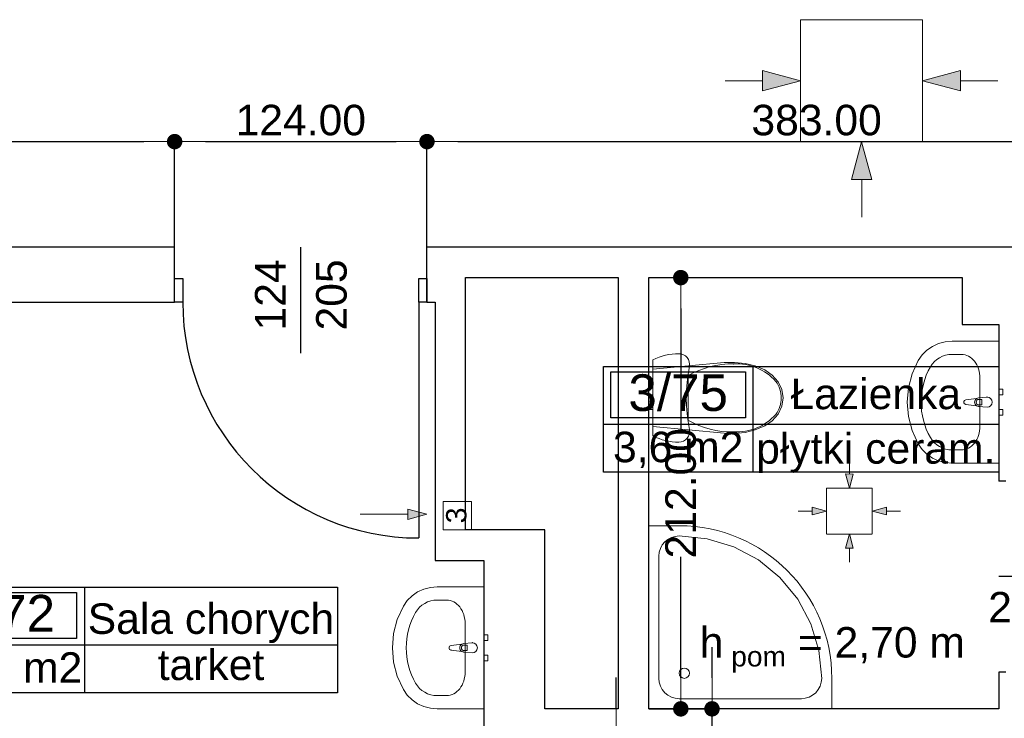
# Model space of a CAD drawing. Header units: millimetres. Extents: x -175445 to -20415, y -559200 to 231527.
# Tile 200 of 256: x -90352 to -85513, y -110153 to -106719. Entities that reach past the tile are written whole.
import ezdxf
from ezdxf.enums import TextEntityAlignment as Align

# ---------------------------------------------------------------- set-up
doc = ezdxf.new("R2010")
doc.units = ezdxf.units.MM
doc.header["$MEASUREMENT"] = 0
for name, color, linetype in [('Drzwi', 7, 'Continuous'), ('Linia', 7, 'Continuous'), ('Obiekt', 7, 'Continuous'), ('Strefa', 7, 'Continuous'), ('Słup', 7, 'Continuous'), ('Tekst', 7, 'Continuous'), ('Wymiary', 63, 'Continuous'), ('Ściana', 7, 'Continuous')]:
    doc.layers.add(name, color=color, linetype=linetype)
doc.styles.add('Arial', font='txt')
doc.styles.add('Times new roman', font='txt')
doc.dimstyles.new('GENERATED_STYLE__1', dxfattribs={"dimtxt": 150, "dimasz": 152, "dimexe": 0.18, "dimexo": 0, "dimgap": 0.09, "dimtad": 1, "dimtih": 1, "dimtoh": 1, "dimlfac": 0.1, "dimzin": 0, "dimdsep": 46, "dimtxsty": 'Arial', "dimblk": 'ARROWHEAD_11', "dimblk1": 'ARROWHEAD_11', "dimblk2": 'ARROWHEAD_11', "dimcen": 0.09, "dimclrd": 114, "dimclre": 114, "dimclrt": 114, "dimazin": 0, "dimtfac": 1, "dimtdec": 4, "dimtmove": 0, "dimatfit": 3, "dimfxl": 1, "dimtolj": 1, "dimtzin": 0, "dimarcsym": 0})
doc.dimstyles.new('GENERATED_STYLE__3', dxfattribs={"dimtxt": 150, "dimasz": 152, "dimexe": 0.18, "dimexo": 0, "dimgap": 0.09, "dimtad": 1, "dimlfac": 0.1, "dimzin": 0, "dimdsep": 46, "dimtxsty": 'Arial', "dimblk": 'ARROWHEAD_11', "dimblk1": 'ARROWHEAD_11', "dimblk2": 'ARROWHEAD_11', "dimcen": 0.09, "dimclrd": 114, "dimclre": 114, "dimclrt": 114, "dimazin": 0, "dimtfac": 1, "dimtdec": 4, "dimtmove": 2, "dimatfit": 3, "dimfxl": 1, "dimtolj": 1, "dimtzin": 0, "dimarcsym": 0})

# ---------------------------------------------------------------- blocks, each defined once
blk = doc.blocks.new('Sala chorych_3_72_74', base_point=(-84340.8, 19124.5))
at = {"layer": 'Strefa'}
for p, q in [((-85119.8, 19407.3), (-83098, 19407.3)), ((-85119.8, 18888.8), (-85119.8, 19407.3)), ((-84340.8, 19407.3), (-84340.8, 18888.8)), ((-83098, 19407.3), (-83098, 18888.8)), ((-85080.9, 19381.4), (-84379.7, 19381.4)), ((-85080.9, 19155.1), (-85080.9, 19381.4)), ((-84379.7, 19381.4), (-84379.7, 19155.1)), ((-85119.8, 19124.5), (-83098, 19124.5)), ((-84379.7, 19155.1), (-85080.9, 19155.1)), ((-83098, 18888.8), (-85119.8, 18888.8))]:
    blk.add_line(p, q, dxfattribs=at)
at = {"layer": 'Strefa', "style": 'Arial'}
for tag, height, p in [('ROOM_NUMBER', 180, (-84730.3, 19279.4)), ('ROOM_NAME', 150, (-83719.4, 19252.9)), ('floor_f', 150, (-83719.4, 19025.8)), ('ROOM_CALC_AREA', 150, (-84730.3, 19012.4))]:
    blk.add_attdef(tag, text='', height=height, dxfattribs=at).set_placement(p, align=Align.MIDDLE_CENTER)
blk = doc.blocks.new('Łazienka_3_75_77', base_point=(-81056.1, 20208.9))
at = {"layer": 'Strefa'}
for p, q in [((-81790.2, 20491.7), (-79848, 20491.7)), ((-81790.2, 19973.2), (-81790.2, 20491.7)), ((-81056.1, 20491.7), (-81056.1, 19973.2)), ((-79848, 20491.7), (-79848, 19973.2)), ((-81753.5, 20465.8), (-81092.8, 20465.8)), ((-81753.5, 20239.5), (-81753.5, 20465.8)), ((-81092.8, 20465.8), (-81092.8, 20239.5)), ((-81092.8, 20239.5), (-81753.5, 20239.5)), ((-81790.2, 20208.9), (-79848, 20208.9)), ((-79848, 19973.2), (-81790.2, 19973.2))]:
    blk.add_line(p, q, dxfattribs=at)
at = {"layer": 'Strefa', "style": 'Arial'}
for tag, height, p in [('ROOM_NUMBER', 180, (-81423.2, 20363.8)), ('ROOM_NAME', 150, (-80452.1, 20357.7)), ('floor_f', 150, (-80452.1, 20089.8)), ('ROOM_CALC_AREA', 150, (-81423.2, 20096.8))]:
    blk.add_attdef(tag, text='', height=height, dxfattribs=at).set_placement(p, align=Align.MIDDLE_CENTER)
blk = doc.blocks.new('ARROWHEAD_11')
at = {"color": 0, "linetype": 'Continuous', "lineweight": 0}
blk.add_line((0, 0), (-1, 0), dxfattribs=at)
at = {"color": 0, "linetype": 'Continuous', "lineweight": 0, "const_width": 0.25, "flags": 128}
blk.add_lwpolyline([(-0.125, 0, 1), (0.125, 0, 1)], format="xyb", close=True, dxfattribs=at)
blk = doc.blocks.new('*D3276')
at = {"layer": 'Defpoints', "color": 0}
for p in [(-91030.7, -104686.6), (-84410.7, -104686.6), (-90375.7, -107836.6)]:
    blk.add_point(p, dxfattribs=at)
at = {"layer": 'Wymiary', "color": 114, "lineweight": -2}
for p, q in [((-84410.7, -104686.6), (-91030.8, -104686.6)), ((-91030.7, -104838.6), (-91030.7, -105836.6)), ((-91030.7, -107684.6), (-91030.7, -106458.9)), ((-90375.7, -107836.6), (-91030.8, -107836.6))]:
    blk.add_line(p, q, dxfattribs=at)
at = {"layer": 'Wymiary', "color": 114, "lineweight": -2, "xscale": 152, "yscale": 152, "zscale": 152}
for p, rotation in [((-91030.7, -104686.6), 90), ((-91030.7, -107836.6), 270)]:
    blk.add_blockref('ARROWHEAD_11', p, dxfattribs=dict(at, rotation=rotation))
at = {"layer": 'Wymiary', "color": 114, "lineweight": 13, "insert": (-91030.7, -106147.8), "char_height": 150, "attachment_point": 5, "rotation": 90, "style": 'Arial'}
blk.add_mtext('\\A1;315.00', dxfattribs=at)
blk = doc.blocks.new('*D3287')
at = {"layer": 'Defpoints', "color": 0}
for p in [(-87770.7, -110256.6), (-87420.8, -110256.6), (-87770.7, -111006.6)]:
    blk.add_point(p, dxfattribs=at)
at = {"layer": 'Wymiary', "color": 114, "lineweight": -2}
for p, q in [((-87420.8, -110104.6), (-87420.8, -109952.6)), ((-87770.7, -110256.6), (-87420.7, -110256.6)), ((-87420.8, -110256.6), (-87420.8, -110379.3)), ((-87420.8, -111006.6), (-87420.8, -110883.9)), ((-87770.7, -111006.6), (-87420.7, -111006.6)), ((-87420.8, -111158.6), (-87420.8, -111310.6))]:
    blk.add_line(p, q, dxfattribs=at)
at = {"layer": 'Wymiary', "color": 114, "lineweight": -2, "xscale": 152, "yscale": 152, "zscale": 152}
for p, rotation in [((-87420.8, -110256.6), 270), ((-87420.8, -111006.6), 90)]:
    blk.add_blockref('ARROWHEAD_11', p, dxfattribs=dict(at, rotation=rotation))
at = {"layer": 'Wymiary', "color": 114, "lineweight": 13, "insert": (-87420.8, -110631.6), "char_height": 150, "attachment_point": 5, "rotation": 90, "style": 'Arial'}
blk.add_mtext('\\A1;75.00', dxfattribs=at)
blk = doc.blocks.new('*D3291')
at = {"layer": 'Defpoints', "color": 0}
for p in [(-87260.7, -110106.6), (-86949.7, -110106.6), (-87770.7, -110256.6)]:
    blk.add_point(p, dxfattribs=at)
at = {"layer": 'Wymiary', "color": 114, "lineweight": -2}
for p, q in [((-86949.7, -109954.6), (-86949.7, -109802.6)), ((-87260.7, -110106.6), (-86949.6, -110106.6)), ((-86949.7, -110256.6), (-86949.7, -110106.6)), ((-87770.7, -110256.6), (-86949.6, -110256.6)), ((-86949.7, -110408.6), (-87026.4, -110560.6))]:
    blk.add_line(p, q, dxfattribs=at)
at = {"layer": 'Wymiary', "color": 114, "lineweight": -2, "xscale": 152, "yscale": 152, "zscale": 152}
for p, rotation in [((-86949.7, -110106.6), 270), ((-86949.7, -110256.6), 90)]:
    blk.add_blockref('ARROWHEAD_11', p, dxfattribs=dict(at, rotation=rotation))
at = {"layer": 'Wymiary', "color": 114, "lineweight": 13, "insert": (-87026.4, -110637.3), "char_height": 150, "attachment_point": 5, "rotation": 90, "style": 'Arial'}
blk.add_mtext('\\A1;15.00', dxfattribs=at)
blk = doc.blocks.new('*D3292')
at = {"layer": 'Defpoints', "color": 0}
for p in [(-87260.7, -107986.6), (-87103.1, -107986.6), (-87260.7, -110106.6)]:
    blk.add_point(p, dxfattribs=at)
at = {"layer": 'Wymiary', "color": 114, "lineweight": -2}
for p, q in [((-87260.7, -107986.6), (-87102.9, -107986.6)), ((-87103.1, -108138.6), (-87103.1, -108734.1)), ((-87103.1, -109954.6), (-87103.1, -109359.1)), ((-87260.7, -110106.6), (-87102.9, -110106.6))]:
    blk.add_line(p, q, dxfattribs=at)
at = {"layer": 'Wymiary', "color": 114, "lineweight": -2, "xscale": 152, "yscale": 152, "zscale": 152}
for p, rotation in [((-87103.1, -107986.6), 90), ((-87103.1, -110106.6), 270)]:
    blk.add_blockref('ARROWHEAD_11', p, dxfattribs=dict(at, rotation=rotation))
at = {"layer": 'Wymiary', "color": 114, "lineweight": 13, "insert": (-87103.1, -109046.6), "char_height": 150, "attachment_point": 5, "rotation": 90, "style": 'Arial'}
blk.add_mtext('\\A1;212.00', dxfattribs=at)
blk = doc.blocks.new('*D3865')
at = {"layer": 'Defpoints', "color": 0}
for p in [(-89590.7, -107317.9), (-92590.7, -107836.6), (-89590.7, -107836.6)]:
    blk.add_point(p, dxfattribs=at)
at = {"layer": 'Wymiary', "color": 114, "lineweight": -2}
for p, q in [((-92590.7, -107836.6), (-92590.7, -107317.7)), ((-92438.7, -107317.9), (-89742.7, -107317.9)), ((-89590.7, -107836.6), (-89590.7, -107317.7))]:
    blk.add_line(p, q, dxfattribs=at)
at = {"layer": 'Wymiary', "color": 114, "lineweight": -2, "xscale": 152, "yscale": 152, "zscale": 152, "rotation": 180}
blk.add_blockref('ARROWHEAD_11', (-92590.7, -107317.9), dxfattribs=at)
at = {"layer": 'Wymiary', "color": 114, "lineweight": -2, "xscale": 152, "yscale": 152, "zscale": 152}
blk.add_blockref('ARROWHEAD_11', (-89590.7, -107317.9), dxfattribs=at)
at = {"layer": 'Wymiary', "color": 114, "lineweight": 13, "insert": (-91090.7, -107212.9), "char_height": 150, "attachment_point": 5, "style": 'Arial'}
blk.add_mtext('\\A1;300.00', dxfattribs=at)
blk = doc.blocks.new('*D3866')
at = {"layer": 'Defpoints', "color": 0}
for p in [(-88350.7, -107317.9), (-89590.7, -107836.6), (-88350.7, -107836.6)]:
    blk.add_point(p, dxfattribs=at)
at = {"layer": 'Wymiary', "color": 114, "lineweight": -2}
for p, q in [((-89590.7, -107836.6), (-89590.7, -107317.7)), ((-89438.7, -107317.9), (-88502.7, -107317.9)), ((-88350.7, -107836.6), (-88350.7, -107317.7))]:
    blk.add_line(p, q, dxfattribs=at)
at = {"layer": 'Wymiary', "color": 114, "lineweight": -2, "xscale": 152, "yscale": 152, "zscale": 152, "rotation": 180}
blk.add_blockref('ARROWHEAD_11', (-89590.7, -107317.9), dxfattribs=at)
at = {"layer": 'Wymiary', "color": 114, "lineweight": -2, "xscale": 152, "yscale": 152, "zscale": 152}
blk.add_blockref('ARROWHEAD_11', (-88350.7, -107317.9), dxfattribs=at)
at = {"layer": 'Wymiary', "color": 114, "lineweight": 13, "insert": (-88970.7, -107212.9), "char_height": 150, "attachment_point": 5, "style": 'Arial'}
blk.add_mtext('\\A1;124.00', dxfattribs=at)
blk = doc.blocks.new('*D3867')
at = {"layer": 'Defpoints', "color": 0}
for p in [(-84520.7, -107317.9), (-88350.7, -107836.6), (-84520.7, -107836.6)]:
    blk.add_point(p, dxfattribs=at)
at = {"layer": 'Wymiary', "color": 114, "lineweight": -2}
for p, q in [((-88350.7, -107836.6), (-88350.7, -107317.7)), ((-88198.7, -107317.9), (-84672.7, -107317.9)), ((-84520.7, -107836.6), (-84520.7, -107317.7))]:
    blk.add_line(p, q, dxfattribs=at)
at = {"layer": 'Wymiary', "color": 114, "lineweight": -2, "xscale": 152, "yscale": 152, "zscale": 152, "rotation": 180}
blk.add_blockref('ARROWHEAD_11', (-88350.7, -107317.9), dxfattribs=at)
at = {"layer": 'Wymiary', "color": 114, "lineweight": -2, "xscale": 152, "yscale": 152, "zscale": 152}
blk.add_blockref('ARROWHEAD_11', (-84520.7, -107317.9), dxfattribs=at)
at = {"layer": 'Wymiary', "color": 114, "lineweight": 13, "insert": (-86435.7, -107212.9), "char_height": 150, "attachment_point": 5, "style": 'Arial'}
blk.add_mtext('\\A1;383.00', dxfattribs=at)
blk = doc.blocks.new('*D3912')
at = {"layer": 'Defpoints', "color": 0}
for p in [(-73250.7, -108356.6), (-147240.7, -114276.4), (-73250.7, -116369.7)]:
    blk.add_point(p, dxfattribs=at)
at = {"layer": 'Wymiary', "color": 114, "lineweight": -2}
for p, q in [((-73250.7, -108356.6), (-73250.7, -116369.9)), ((-147240.7, -114276.4), (-147240.7, -116369.9)), ((-147088.7, -116369.7), (-73402.7, -116369.7))]:
    blk.add_line(p, q, dxfattribs=at)
at = {"layer": 'Wymiary', "color": 114, "lineweight": -2, "xscale": 152, "yscale": 152, "zscale": 152, "rotation": 180}
blk.add_blockref('ARROWHEAD_11', (-147240.7, -116369.7), dxfattribs=at)
at = {"layer": 'Wymiary', "color": 114, "lineweight": -2, "xscale": 152, "yscale": 152, "zscale": 152}
blk.add_blockref('ARROWHEAD_11', (-73250.7, -116369.7), dxfattribs=at)
at = {"layer": 'Wymiary', "color": 114, "lineweight": 13, "insert": (-110245.7, -116264.7), "char_height": 150, "attachment_point": 5, "style": 'Arial'}
blk.add_mtext('\\A1;7399.00', dxfattribs=at)

msp = doc.modelspace()

# ---------------------------------------------------------------- hatches: boundary and pattern name
at = {"layer": 'Linia', "linetype": 'Continuous', "lineweight": 13}
for points in [[(-86515.447, -107018.315), (-86702.05, -106968.315), (-86702.05, -107068.315)], [(-85914.647, -107018.315), (-85728.045, -107068.315), (-85728.045, -106968.315)], [(-86214.247, -107318.315), (-86263.998, -107504.984), (-86163.998, -107504.851)], [(-86274.619, -109021.966), (-86255.776, -108952.016), (-86293.276, -108951.966)], [(-86387.569, -109134.466), (-86457.545, -109115.716), (-86457.545, -109153.216)], [(-86162.269, -109134.466), (-86092.293, -109153.216), (-86092.293, -109115.716)], [(-88351.727, -109149.938), (-88445.029, -109124.938), (-88445.029, -109174.938)], [(-86274.619, -109246.966), (-86293.276, -109316.967), (-86255.776, -109316.917)]]:
    msp.add_hatch(color=150, dxfattribs=at).paths.add_polyline_path(points)

# ---------------------------------------------------------------- linework, layer by layer
at = {"layer": 'Drzwi'}
for p, q in [((-89590.722, -107991.604), (-89550.722, -107991.604)), ((-89590.722, -108106.604), (-89590.722, -107991.604)), ((-89590.722, -108106.604), (-89590.722, -107991.604)), ((-89550.722, -107991.604), (-89550.722, -108106.604)), ((-88390.722, -108106.604), (-88390.722, -107991.604)), ((-88390.722, -107991.604), (-88350.722, -107991.604)), ((-88350.722, -107991.604), (-88350.722, -108106.604)), ((-88350.722, -108106.604), (-88350.722, -107991.604)), ((-89550.722, -108106.604), (-89590.722, -108106.604)), ((-88350.722, -108106.604), (-88390.722, -108106.604)), ((-88390.722, -108106.604), (-88390.722, -109266.604))]:
    msp.add_line(p, q, dxfattribs=at)
msp.add_arc((-88390.722, -108106.604), 1160, 180, 270, dxfattribs=at)
at = {"layer": 'Linia', "color": 150, "lineweight": 13}
for p, q in [((-85914.647, -106718.715), (-86514.647, -106718.715)), ((-86514.647, -106718.715), (-86514.647, -107317.915)), ((-85914.647, -107317.915), (-85914.647, -106718.715)), ((-86515.447, -107018.315), (-86702.05, -106968.315)), ((-86702.05, -107068.315), (-86702.05, -106968.315)), ((-85914.647, -107018.315), (-85728.045, -106968.315)), ((-85728.045, -106968.315), (-85728.045, -107068.315)), ((-86885.822, -107018.315), (-86702.05, -107018.315)), ((-86515.447, -107018.315), (-86702.05, -107068.315)), ((-85914.647, -107018.315), (-85728.045, -107068.315)), ((-85544.272, -107018.315), (-85728.045, -107018.315)), ((-86514.647, -107318.715), (-85914.647, -107318.715)), ((-86214.247, -107318.315), (-86263.998, -107504.984)), ((-86214.247, -107318.315), (-86163.998, -107504.851)), ((-86163.998, -107504.851), (-86263.998, -107504.984)), ((-86213.753, -107688.69), (-86213.998, -107504.918)), ((-86274.434, -108883.076), (-86274.526, -108951.991)), ((-86274.619, -109021.966), (-86293.276, -108951.966)), ((-86293.276, -108951.966), (-86255.776, -108952.016)), ((-86274.619, -109021.966), (-86255.776, -108952.016)), ((-86162.269, -109022.116), (-86387.269, -109022.116)), ((-86387.269, -109022.116), (-86387.269, -109246.816)), ((-86162.269, -109246.816), (-86162.269, -109022.116)), ((-88131.093, -109086.604), (-88271.093, -109086.604)), ((-88271.093, -109086.604), (-88271.093, -109226.604)), ((-88131.093, -109226.604), (-88131.093, -109086.604)), ((-86387.569, -109134.466), (-86457.545, -109115.716)), ((-86457.545, -109153.216), (-86457.545, -109115.716)), ((-86162.269, -109134.466), (-86092.293, -109115.716)), ((-86092.293, -109115.716), (-86092.293, -109153.216)), ((-88679.42, -109149.938), (-88445.029, -109149.938)), ((-88351.727, -109149.938), (-88445.029, -109124.938)), ((-88445.029, -109174.938), (-88445.029, -109124.938)), ((-88351.727, -109149.938), (-88445.029, -109174.938)), ((-86526.46, -109134.466), (-86457.545, -109134.466)), ((-86387.569, -109134.466), (-86457.545, -109153.216)), ((-86162.269, -109134.466), (-86092.293, -109153.216)), ((-86023.378, -109134.466), (-86092.293, -109134.466)), ((-88271.093, -109226.604), (-88131.093, -109226.604)), ((-86387.269, -109247.116), (-86162.269, -109247.116)), ((-86274.619, -109246.966), (-86293.276, -109316.967)), ((-86274.619, -109246.966), (-86255.776, -109316.917)), ((-86255.776, -109316.917), (-86293.276, -109316.967)), ((-86274.434, -109385.857), (-86274.526, -109316.942))]:
    msp.add_line(p, q, dxfattribs=at)
at = {"layer": 'Obiekt'}
for p, q in [((-88970.722, -108357.983), (-88970.722, -107836.604)), ((-85139.344, -109456.604), (-85540.722, -109456.604))]:
    msp.add_line(p, q, dxfattribs=at)
at = {"layer": 'Obiekt', "color": 8, "lineweight": 5}
for p, q in [((-85894.129, -108343.377), (-85917.582, -108366.734)), ((-85866.702, -108324.387), (-85894.129, -108343.377)), ((-85836.179, -108310.373), (-85866.702, -108324.387)), ((-85803.535, -108301.781), (-85836.179, -108310.373)), ((-85769.813, -108298.886), (-85803.535, -108301.781)), ((-85540.722, -108298.886), (-85769.813, -108298.886)), ((-85540.722, -108898.886), (-85540.722, -108298.886)), ((-87240.762, -108391.236), (-87225.687, -108384.134)), ((-87240.762, -108764.772), (-87240.762, -108391.236)), ((-87225.687, -108384.134), (-87210.222, -108377.93)), ((-87210.222, -108377.93), (-87194.42, -108372.643)), ((-87194.42, -108372.643), (-87178.335, -108368.293)), ((-87178.335, -108368.293), (-87162.023, -108364.894)), ((-87162.023, -108364.894), (-87145.539, -108362.457)), ((-87145.539, -108362.457), (-87128.941, -108360.992)), ((-87128.941, -108360.992), (-87112.285, -108360.504)), ((-87112.285, -108360.504), (-87100.751, -108361.786)), ((-87100.751, -108361.786), (-87089.78, -108365.572)), ((-87089.78, -108365.572), (-87079.907, -108371.674)), ((-87079.907, -108371.674), (-87071.616, -108379.796)), ((-87071.616, -108379.796), (-87065.309, -108389.541)), ((-87065.309, -108389.541), (-87061.296, -108400.434)), ((-85917.582, -108366.734), (-85936.313, -108393.712)), ((-85723.995, -108364.103), (-85769.813, -108364.103)), ((-87240.762, -108437.029), (-86890.379, -108404.655)), ((-87240.762, -108718.979), (-87240.762, -108437.029)), ((-87060.812, -108423.504), (-87067.593, -108461.788)), ((-87061.296, -108400.434), (-87059.772, -108411.942)), ((-87059.772, -108411.942), (-87060.812, -108423.504)), ((-86890.379, -108404.655), (-86838.682, -108403.092)), ((-86838.682, -108403.092), (-86787.337, -108408.58)), ((-86787.337, -108408.58), (-86737.59, -108420.985)), ((-86737.59, -108420.985), (-86690.652, -108440.006)), ((-86690.652, -108440.006), (-86653.456, -108465.604)), ((-85936.313, -108393.712), (-85966.254, -108458.904)), ((-87067.593, -108461.788), (-87072.45, -108500.364)), ((-87067.719, -108578.004), (-87067.719, -108469.062)), ((-86653.456, -108465.604), (-86624.938, -108498.647)), ((-85966.254, -108458.904), (-85984.553, -108527.924)), ((-85633.04, -108717.712), (-85633.04, -108480.06)), ((-87260.762, -108521.004), (-87260.762, -108537.699)), ((-87240.762, -108521.004), (-87260.762, -108521.004)), ((-87240.762, -108521.004), (-87240.762, -108537.699)), ((-87072.45, -108500.364), (-87075.368, -108539.135)), ((-86624.938, -108498.647), (-86606.978, -108536.955)), ((-86606.978, -108536.955), (-86600.761, -108578.004)), ((-85984.553, -108527.924), (-85990.709, -108598.886)), ((-85540.722, -108535.386), (-85540.722, -108562.386)), ((-85520.722, -108535.386), (-85540.722, -108535.386)), ((-85520.722, -108562.386), (-85520.722, -108535.386)), ((-87260.762, -108537.699), (-87260.762, -108562.004)), ((-87260.762, -108562.004), (-87260.762, -108566.69)), ((-87240.762, -108562.004), (-87260.762, -108562.004)), ((-87260.762, -108566.69), (-87260.762, -108578.004)), ((-87260.762, -108578.004), (-87260.762, -108589.317)), ((-87240.762, -108537.699), (-87240.762, -108562.004)), ((-87240.762, -108562.004), (-87240.762, -108566.69)), ((-87240.762, -108566.69), (-87240.762, -108578.004)), ((-87240.762, -108578.004), (-87240.762, -108589.317)), ((-87075.368, -108539.135), (-87076.342, -108578.004)), ((-87076.342, -108578.004), (-87075.368, -108616.872)), ((-87067.719, -108686.945), (-87067.719, -108578.004)), ((-86609.401, -108578.005), (-86609.401, -108578.004)), ((-86600.761, -108578.004), (-86606.978, -108619.052)), ((-85649.506, -108581.156), (-85702.44, -108587.786)), ((-85598.04, -108573.886), (-85639.993, -108577.886)), ((-85637.821, -108585.286), (-85622.951, -108585.286)), ((-85622.951, -108585.286), (-85622.951, -108612.486)), ((-85540.722, -108562.386), (-85520.722, -108562.386)), ((-87260.762, -108589.317), (-87260.762, -108594.004)), ((-87240.762, -108594.004), (-87260.762, -108594.004)), ((-87260.762, -108594.004), (-87260.762, -108618.309)), ((-87260.762, -108618.309), (-87260.762, -108635.004)), ((-87240.762, -108589.317), (-87240.762, -108594.004)), ((-87240.762, -108594.004), (-87240.762, -108618.309)), ((-87240.762, -108618.309), (-87240.762, -108635.004)), ((-87075.368, -108616.872), (-87072.45, -108655.643)), ((-86606.978, -108619.052), (-86624.938, -108657.361)), ((-85990.709, -108598.886), (-85984.553, -108669.847)), ((-85702.44, -108609.986), (-85649.506, -108616.616)), ((-85639.993, -108619.886), (-85598.04, -108623.886)), ((-85622.951, -108612.486), (-85637.821, -108612.486)), ((-87240.762, -108635.004), (-87260.762, -108635.004)), ((-87072.45, -108655.643), (-87067.593, -108694.219)), ((-86624.938, -108657.361), (-86653.456, -108690.404)), ((-86636.212, -108659.08), (-86636.212, -108659.08)), ((-85984.553, -108669.847), (-85966.254, -108738.868)), ((-85540.722, -108635.386), (-85540.722, -108662.386)), ((-85520.722, -108635.386), (-85540.722, -108635.386)), ((-85540.722, -108662.386), (-85520.722, -108662.386)), ((-85520.722, -108662.386), (-85520.722, -108635.386)), ((-86890.379, -108751.352), (-87240.762, -108718.979)), ((-87067.593, -108694.219), (-87060.812, -108732.504)), ((-86690.652, -108716.001), (-86737.59, -108735.022)), ((-86653.456, -108690.404), (-86690.652, -108716.001)), ((-87225.687, -108771.873), (-87240.762, -108764.772)), ((-87210.222, -108778.078), (-87225.687, -108771.873)), ((-87194.42, -108783.364), (-87210.222, -108778.078)), ((-87071.616, -108776.211), (-87079.907, -108784.333)), ((-87065.309, -108766.466), (-87071.616, -108776.211)), ((-87061.296, -108755.574), (-87065.309, -108766.466)), ((-87059.772, -108744.066), (-87061.296, -108755.574)), ((-87060.812, -108732.504), (-87059.772, -108744.066)), ((-86838.682, -108752.915), (-86890.379, -108751.352)), ((-86787.337, -108747.427), (-86838.682, -108752.915)), ((-86737.59, -108735.022), (-86787.337, -108747.427)), ((-85966.254, -108738.868), (-85936.313, -108804.06)), ((-87178.335, -108787.715), (-87194.42, -108783.364)), ((-87162.023, -108791.114), (-87178.335, -108787.715)), ((-87145.539, -108793.55), (-87162.023, -108791.114)), ((-87128.941, -108795.015), (-87145.539, -108793.55)), ((-87112.285, -108795.504), (-87128.941, -108795.015)), ((-87100.751, -108794.221), (-87112.285, -108795.504)), ((-87089.78, -108790.436), (-87100.751, -108794.221)), ((-87079.907, -108784.333), (-87089.78, -108790.436)), ((-85936.313, -108804.06), (-85917.582, -108831.038)), ((-85917.582, -108831.038), (-85894.129, -108854.395)), ((-85894.129, -108854.395), (-85866.702, -108873.384)), ((-85866.702, -108873.384), (-85836.179, -108887.399)), ((-85723.995, -108833.668), (-85769.813, -108833.668)), ((-85836.179, -108887.399), (-85803.535, -108895.991)), ((-85803.535, -108895.991), (-85769.813, -108898.886)), ((-85769.813, -108898.886), (-85540.722, -108898.886)), ((-87110.722, -109206.604), (-87260.722, -109206.604)), ((-87260.722, -109206.604), (-87260.722, -110106.604)), ((-87130.231, -109258.526), (-87148.99, -109264.216)), ((-87110.722, -109256.604), (-87130.231, -109258.526)), ((-86974.159, -109270.055), (-87110.722, -109256.604)), ((-87193.869, -109301.047), (-87203.11, -109318.336)), ((-87181.433, -109285.894), (-87193.869, -109301.047)), ((-87166.279, -109273.457), (-87181.433, -109285.894)), ((-87148.99, -109264.216), (-87166.279, -109273.457)), ((-86842.844, -109309.889), (-86974.159, -109270.055)), ((-86721.823, -109374.576), (-86842.844, -109309.889)), ((-87208.801, -109337.095), (-87210.722, -109356.604)), ((-87210.722, -109356.604), (-87210.722, -109956.604)), ((-87203.11, -109318.336), (-87208.801, -109337.095)), ((-86615.747, -109461.63), (-86721.823, -109374.576)), ((-86528.693, -109567.705), (-86615.747, -109461.63)), ((-88424.129, -109551.095), (-88447.582, -109574.452)), ((-88396.702, -109532.106), (-88424.129, -109551.095)), ((-88366.179, -109518.091), (-88396.702, -109532.106)), ((-88333.535, -109509.499), (-88366.179, -109518.091)), ((-88299.813, -109506.604), (-88333.535, -109509.499)), ((-88070.722, -109506.604), (-88299.813, -109506.604)), ((-88070.722, -110106.604), (-88070.722, -109506.604)), ((-88466.313, -109601.431), (-88496.254, -109666.622)), ((-88447.582, -109574.452), (-88466.313, -109601.431)), ((-88253.995, -109571.822), (-88299.813, -109571.822)), ((-86464.006, -109688.726), (-86528.693, -109567.705)), ((-88496.254, -109666.622), (-88514.553, -109735.643)), ((-88163.04, -109925.431), (-88163.04, -109687.778)), ((-86424.172, -109820.041), (-86464.006, -109688.726)), ((-88514.553, -109735.643), (-88520.709, -109806.604)), ((-88070.722, -109743.104), (-88070.722, -109770.104)), ((-88050.722, -109743.104), (-88070.722, -109743.104)), ((-88050.722, -109770.104), (-88050.722, -109743.104)), ((-88179.506, -109788.875), (-88232.44, -109795.504)), ((-88128.04, -109781.604), (-88169.993, -109785.604)), ((-88167.821, -109793.004), (-88152.951, -109793.004)), ((-88152.951, -109793.004), (-88152.951, -109820.204)), ((-88070.722, -109770.104), (-88050.722, -109770.104)), ((-88520.709, -109806.604), (-88514.553, -109877.566)), ((-88232.44, -109817.704), (-88179.506, -109824.334)), ((-88169.993, -109827.604), (-88128.04, -109831.604)), ((-88152.951, -109820.204), (-88167.821, -109820.204)), ((-88070.722, -109843.104), (-88070.722, -109870.104)), ((-88050.722, -109843.104), (-88070.722, -109843.104)), ((-88050.722, -109870.104), (-88050.722, -109843.104)), ((-86410.722, -109956.604), (-86424.172, -109820.041)), ((-88514.553, -109877.566), (-88496.254, -109946.586)), ((-88070.722, -109870.104), (-88050.722, -109870.104)), ((-88496.254, -109946.586), (-88466.313, -110011.778)), ((-87210.722, -109956.604), (-87208.801, -109976.113)), ((-87208.801, -109976.113), (-87203.11, -109994.873)), ((-86418.334, -109994.873), (-86412.644, -109976.113)), ((-86412.644, -109976.113), (-86410.722, -109956.604)), ((-86360.722, -110106.604), (-86360.722, -109956.604)), ((-88466.313, -110011.778), (-88447.582, -110038.757)), ((-87203.11, -109994.873), (-87193.869, -110012.161)), ((-87193.869, -110012.161), (-87181.433, -110027.315)), ((-87181.433, -110027.315), (-87166.279, -110039.751)), ((-86455.165, -110039.751), (-86440.011, -110027.315)), ((-86440.011, -110027.315), (-86427.575, -110012.161)), ((-86427.575, -110012.161), (-86418.334, -109994.873)), ((-88447.582, -110038.757), (-88424.129, -110062.114)), ((-88424.129, -110062.114), (-88396.702, -110081.103)), ((-88396.702, -110081.103), (-88366.179, -110095.118)), ((-88253.995, -110041.387), (-88299.813, -110041.387)), ((-87166.279, -110039.751), (-87148.99, -110048.992)), ((-87148.99, -110048.992), (-87130.231, -110054.683)), ((-87130.231, -110054.683), (-87110.722, -110056.604)), ((-87110.722, -110056.604), (-86510.722, -110056.604)), ((-87110.722, -110056.604), (-86510.722, -110056.604)), ((-86510.722, -110056.604), (-87110.722, -110056.604)), ((-86510.722, -110056.604), (-86491.213, -110054.683)), ((-86491.213, -110054.683), (-86472.454, -110048.992)), ((-86472.454, -110048.992), (-86455.165, -110039.751)), ((-88366.179, -110095.118), (-88333.535, -110103.71)), ((-88333.535, -110103.71), (-88299.813, -110106.604)), ((-88299.813, -110106.604), (-88070.722, -110106.604)), ((-87260.722, -110106.604), (-86360.722, -110106.604))]:
    msp.add_line(p, q, dxfattribs=at)
msp.add_circle((-87085.722, -109931.604), 25, dxfattribs=at)
for centre, radius, start, end in [((-86852.825, -108836.099), 425.383, 88.646069, 120.348234), ((-86828.458, -108667.464), 256.976, 41.575502, 93.195152), ((-86748.007, -108578.817), 138.565, 0.335586, 36.222804), ((-86748.004, -108577.192), 138.562, 323.777189, 359.664406), ((-85638.093, -108598.886), 21.086, 122.771025, 237.228975), ((-85637.821, -108598.886), 13.6, 90, 270), ((-85638.093, -108598.886), 21.086, 95.169607, 122.771025), ((-85598.04, -108598.886), 25, 270, 90), ((-85701.05, -108598.886), 11.187, 97.138925, 262.861075), ((-85638.093, -108598.886), 21.086, 237.228975, 264.830393), ((-86828.458, -108488.543), 256.976, 266.804848, 318.424498), ((-86852.825, -108319.908), 425.383, 239.651766, 271.353931), ((-87110.722, -109956.604), 750, 0, 90), ((-88168.093, -109806.604), 21.086, 122.771025, 237.228975), ((-88167.821, -109806.604), 13.6, 90, 270), ((-88168.093, -109806.604), 21.086, 95.169607, 122.771025), ((-88128.04, -109806.604), 25, 270, 90), ((-88231.05, -109806.604), 11.187, 97.138925, 262.861075), ((-88168.093, -109806.604), 21.086, 237.228975, 264.830393)]:
    msp.add_arc(centre, radius, start, end, dxfattribs=at)
for centre, major_axis, ratio, start_param, end_param in [((-85769.813, -108480.034), (121.2, 0), 0.95652174, 1.57079633, 2.64461782), ((-85723.995, -108480.19), (0, 116.066), 0.78364566, 4.71238898, 6.28318531), ((-85540.722, -108598.886), (381.818, 0), 0.95652174, 2.64461781, 3.63856749), ((-85723.995, -108717.581), (0, 116.066), 0.78364566, 3.14159265, 4.71238898), ((-85769.813, -108717.738), (121.2, 0), 0.95652174, 3.63856748, 4.71238898), ((-88299.813, -109687.752), (121.2, 0), 0.95652174, 1.57079633, 2.64461782), ((-88253.995, -109687.909), (0, 116.066), 0.78364566, 4.71238898, 6.28318531), ((-88070.722, -109806.604), (381.818, 0), 0.95652174, 2.64461781, 3.63856749), ((-88253.995, -109925.3), (0, 116.066), 0.78364566, 3.14159265, 4.71238898), ((-88299.813, -109925.457), (121.2, 0), 0.95652174, 3.63856748, 4.71238898)]:
    msp.add_ellipse(centre, major_axis=major_axis, ratio=ratio, start_param=start_param, end_param=end_param, dxfattribs=at)
for p in [(-86842.777, -108410.967), (-86636.212, -108496.927), (-85649.506, -108581.156), (-85598.04, -108573.886), (-85702.44, -108609.986), (-85639.993, -108619.886), (-87067.719, -108686.945), (-86842.777, -108745.04), (-88179.506, -109788.875), (-88128.04, -109781.604), (-88232.44, -109817.704), (-88169.993, -109827.604)]:
    msp.add_point(p, dxfattribs=at)
at = {"layer": 'Słup'}
for p, q in [((-85720.722, -107986.604), (-85720.722, -108216.604)), ((-85720.722, -108216.604), (-85540.722, -108216.604))]:
    msp.add_line(p, q, dxfattribs=at)
at = {"layer": 'Ściana'}
for p, q in [((-89590.722, -107991.604), (-89590.722, -107836.604)), ((-88350.722, -107991.604), (-88350.722, -107836.604)), ((-89590.722, -108106.604), (-89590.722, -107991.604)), ((-88350.722, -108106.604), (-88350.722, -107991.604)), ((-85505.722, -108986.604), (-85540.722, -108986.604)), ((-85505.722, -109926.604), (-85540.722, -109926.604))]:
    msp.add_line(p, q, dxfattribs=at)
at = {"layer": 'Ściana', "flags": 128}
for points in [[(-89590.722, -107836.604), (-92440.722, -107836.604)], [(-88160.722, -107836.604), (-88350.722, -107836.604)], [(-84520.722, -107836.604), (-88160.722, -107836.604)], [(-88160.722, -109226.604), (-88160.722, -107986.604)], [(-88160.722, -107986.604), (-87410.722, -107986.604)], [(-87410.722, -107986.604), (-87410.722, -110106.604)], [(-87260.722, -107986.604), (-85720.722, -107986.604)], [(-87260.722, -110106.604), (-87260.722, -107986.604)], [(-91680.722, -108106.604), (-89590.722, -108106.604)], [(-88350.722, -108106.604), (-88310.722, -108106.604)], [(-88310.722, -108106.604), (-88310.722, -109376.604)], [(-85540.722, -108216.604), (-85540.722, -108986.604)], [(-87770.722, -109226.604), (-88160.722, -109226.604)], [(-87770.722, -110106.604), (-87770.722, -109226.604)], [(-88310.722, -109376.604), (-88070.722, -109376.604)], [(-88070.722, -109376.604), (-88070.722, -111006.604)], [(-85540.722, -109926.604), (-85540.722, -110106.604)], [(-87410.722, -110106.604), (-87770.722, -110106.604)], [(-85540.722, -110106.604), (-87260.722, -110106.604)]]:
    msp.add_lwpolyline(points, dxfattribs=at)

# ---------------------------------------------------------------- block references
at = {"layer": 'Strefa'}
ref = msp.add_blockref('Łazienka_3_75_77', (-86748.882, -108707.007), dxfattribs=at)
ref.add_attrib('ROOM_NAME', 'Łazienka', dxfattribs={"color": 7, "height": 150, "style": 'Arial'}).set_placement((-86144.799, -108558.19), align=Align.MIDDLE_CENTER)
ref.add_attrib('ROOM_NUMBER', '3/75', dxfattribs={"color": 7, "height": 180, "style": 'Arial'}).set_placement((-87115.902, -108552.059), align=Align.MIDDLE_CENTER)
ref.add_attrib('ROOM_CALC_AREA', '3,6 m2', dxfattribs={"color": 7, "height": 150, "style": 'Arial'}).set_placement((-87115.902, -108819.061), align=Align.MIDDLE_CENTER)
ref.add_attrib('floor_f', 'płytki ceram.', dxfattribs={"color": 7, "height": 150, "style": 'Arial'}).set_placement((-86144.799, -108826.107), align=Align.MIDDLE_CENTER)
ref = msp.add_blockref('Sala chorych_3_72_74', (-90033.516, -109791.394), dxfattribs=at)
ref.add_attrib('ROOM_NAME', 'Sala chorych', dxfattribs={"color": 7, "height": 150, "style": 'Arial'}).set_placement((-89412.152, -109662.993), align=Align.MIDDLE_CENTER)
ref.add_attrib('ROOM_NUMBER', '3/72', dxfattribs={"color": 7, "height": 180, "style": 'Arial'}).set_placement((-90423.036, -109636.446), align=Align.MIDDLE_CENTER)
ref.add_attrib('ROOM_CALC_AREA', '17,9 m2', dxfattribs={"color": 7, "height": 150, "style": 'Arial'}).set_placement((-90423.036, -109903.448), align=Align.MIDDLE_CENTER)
ref.add_attrib('floor_f', 'tarket', dxfattribs={"color": 7, "height": 150, "style": 'Arial'}).set_placement((-89412.152, -109890.076), align=Align.MIDDLE_CENTER)

# ---------------------------------------------------------------- texts
at = {"layer": 'Obiekt', "char_height": 150, "attachment_point": 7, "rotation": 90, "style": 'Arial'}
for s, insert in [('\\A1;{\\fArial|b0|i0|c238|p38;124}', (-89045.723, -108246.431)), ('\\A1;{\\fArial|b0|i0|c238|p38;205}', (-88743.254, -108246.431))]:
    msp.add_mtext(s, dxfattribs=dict(at, insert=insert))
at = {"layer": 'Obiekt', "insert": (-85592.383, -109684.072), "char_height": 150, "attachment_point": 7, "style": 'Arial'}
msp.add_mtext('\\A1;{\\fArial|b0|i0|c238|p38;205}', dxfattribs=at)
at = {"layer": 'Tekst', "color": 150, "lineweight": 13, "insert": (-88205.95, -109194.547), "char_height": 100, "attachment_point": 4, "rotation": 90, "style": 'Arial'}
msp.add_mtext('\\A1;{\\fArial|b0|i0|c238|p38;3}', dxfattribs=at)
at = {"layer": 'Tekst', "insert": (-86358.471, -109660.774), "char_height": 150, "attachment_point": 2, "style": 'Times new roman'}
msp.add_mtext('\\A1;{\\fArial|b0|i0|c0|p38;h\\fArial|b0|i0|c0|p38;\\A1{\\H.66x;\\S ^  pom;}\\fArial|b0|i0|c0|p38; = 2,70 m}', dxfattribs=at)

# ---------------------------------------------------------------- dimensions: what is measured, and where the dimension line sits
at = {"layer": 'Wymiary', "color": 114, "lineweight": 13}
for base, p1, p2, picture, middle in [((-91030.666, -104686.604), (-90375.722, -107836.604), (-84410.722, -104686.604), '*D3276', (-91030.666, -106147.775)), ((-87103.094, -107986.604), (-87260.722, -110106.604), (-87260.722, -107986.604), '*D3292', (-87103.094, -109046.604)), ((-86949.742, -110106.604), (-87770.722, -110256.604), (-87260.722, -110106.604), '*D3291', (-87026.418, -110637.28)), ((-87420.839, -110256.604), (-87770.722, -111006.604), (-87770.722, -110256.604), '*D3287', (-87420.839, -110631.604))]:
    dim = msp.add_linear_dim(base=base, p1=p1, p2=p2, angle=90, dimstyle='GENERATED_STYLE__1', dxfattribs=at)
    dim.commit()
    dim.dimension.update_dxf_attribs({"geometry": picture, "text_midpoint": middle, "dimtype": 160, "text_rotation": 90})
for base, p1, p2, picture, middle in [((-89590.722, -107317.915), (-92590.722, -107836.604), (-89590.722, -107836.604), '*D3865', (-91090.722, -107212.915)), ((-88350.722, -107317.915), (-89590.722, -107836.604), (-88350.722, -107836.604), '*D3866', (-88970.722, -107212.915)), ((-84520.722, -107317.915), (-88350.722, -107836.604), (-84520.722, -107836.604), '*D3867', (-86435.722, -107212.915)), ((-73250.715, -116369.739), (-147240.722, -114276.449), (-73250.715, -108356.645), '*D3912', (-110245.718, -116264.739))]:
    dim = msp.add_linear_dim(base=base, p1=p1, p2=p2, dimstyle='GENERATED_STYLE__3', dxfattribs=at)
    dim.commit()
    dim.dimension.update_dxf_attribs({"geometry": picture, "text_midpoint": middle, "dimtype": 160})

doc.saveas('drawing.dxf')
